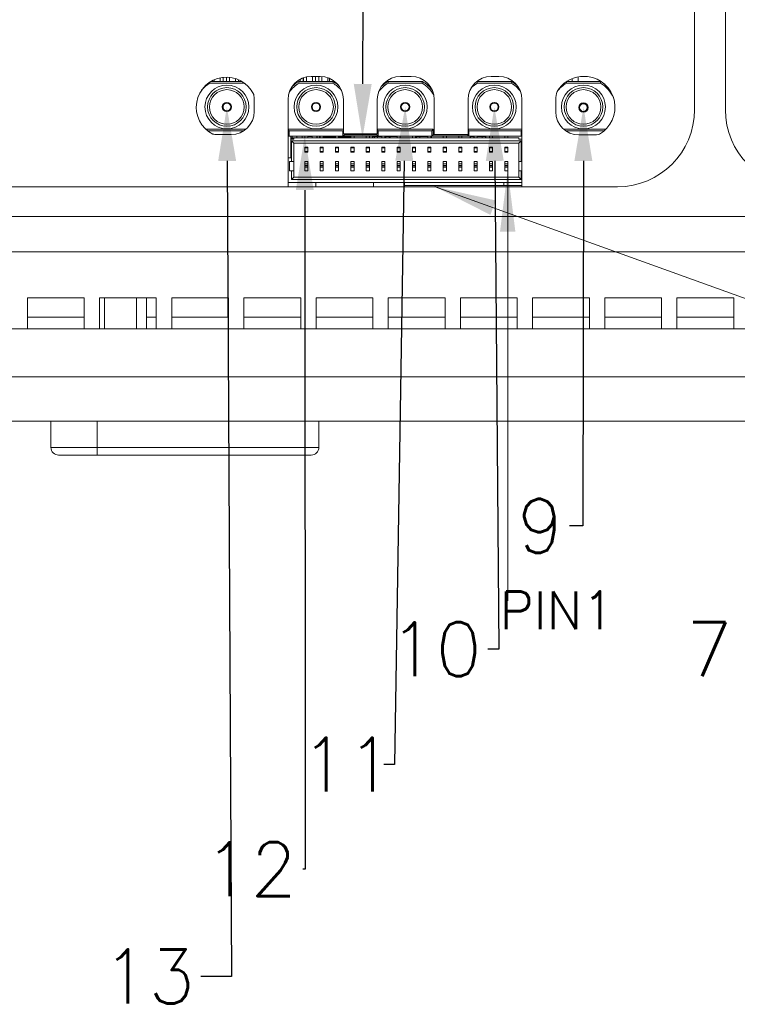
# Model space of a CAD drawing. Header units: millimetres. Extents: x 0 to 841, y 0 to 594.
# Tile 4 of 26: x 253 to 300, y 182 to 246. Entities that reach past the tile are written whole.
import ezdxf

# ---------------------------------------------------------------- set-up
doc = ezdxf.new("R2010")
doc.units = ezdxf.units.MM
doc.layers.get('0').update_dxf_attribs({"lineweight": 18})
for name, color, linetype, lineweight in [('Default', 7, 'Continuous', 18), ('EIO板-PX2_\ue85dX', 7, 'Continuous', 18), ('主壳R2R2R', 7, 'Continuous', 18), ('保护壳后0鍚_617', 7, 'Continuous', 18), ('尺寸线层', 3, 'Continuous', 18), ('支架鶹', 7, 'Continuous', 18), ('电池', 7, 'Continuous', 18), ('贴纸QP', 7, 'Continuous', 18), ('风道PX-2024-0', 7, 'Continuous', 18)]:
    doc.layers.add(name, color=color, linetype=linetype, lineweight=lineweight)
doc.styles.add('SEACAD_Arial', font='txt', dxfattribs={"width": 0.7})
doc.styles.get("Standard").update_dxf_attribs({"font": 'txt.shx'})
doc.dimstyles.new('国标', dxfattribs={"dimtxt": 3.5, "dimasz": 3.5, "dimexe": 1.75, "dimexo": 0, "dimgap": 0.875, "dimtad": 1, "dimdsep": 46, "dimtxsty": 'SEACAD_Arial', "dimblk": '_CAXARROW', "dimcen": 1.75, "dimdle": 7, "dimadec": 1, "dimazin": 0, "dimtfac": 0.5, "dimtdec": 3, "dimtmove": 0, "dimatfit": 3, "dimfxl": 1, "dimtolj": 1, "dimarcsym": 0})

# ---------------------------------------------------------------- blocks, each defined once
blk = doc.blocks.new('SE4')
at = {"layer": 'EIO板-PX2_\ue85dX', "color": 7, "linetype": 'Continuous'}
for p, q in [((265.852, 241.675), (265.852, 241.56)), ((266.242, 241.56), (266.242, 241.803)), ((266.442, 241.835), (266.442, 241.56)), ((266.447, 241.56), (266.447, 241.835)), ((266.647, 241.56), (266.647, 241.846)), ((266.652, 241.56), (266.652, 241.846)), ((266.852, 241.836), (266.852, 241.56)), ((267.242, 241.56), (267.242, 241.755)), ((267.442, 241.679), (267.442, 241.56)), ((267.447, 241.56), (267.447, 241.677)), ((271.442, 241.713), (271.442, 241.56)), ((271.447, 241.56), (271.447, 241.715)), ((271.647, 241.56), (271.647, 241.805)), ((271.652, 241.56), (271.652, 241.807)), ((271.852, 241.864), (271.852, 241.56)), ((272.242, 241.56), (272.242, 241.895)), ((272.442, 241.895), (272.442, 241.56)), ((272.447, 241.56), (272.447, 241.895)), ((272.647, 241.56), (272.647, 241.895)), ((272.652, 241.56), (272.652, 241.895)), ((272.852, 241.892), (272.852, 241.56)), ((273.242, 241.56), (273.242, 241.812)), ((273.357, 241.56), (273.357, 241.767)), ((289.103, 241.56), (289.103, 241.756)), ((289.503, 241.874), (289.503, 241.56)), ((267.777, 241.46), (265.586, 241.46)), ((265.633, 241.56), (267.67, 241.56)), ((265.647, 241.56), (265.647, 241.569)), ((265.652, 241.56), (265.652, 241.572)), ((267.647, 241.56), (267.647, 241.574)), ((267.652, 241.56), (267.652, 241.571)), ((271.242, 241.495), (271.242, 241.582)), ((271.349, 241.56), (273.594, 241.56)), ((273.567, 241.46), (271.376, 241.46)), ((277.139, 241.56), (279.384, 241.56)), ((279.357, 241.46), (277.166, 241.46)), ((282.93, 241.56), (285.175, 241.56)), ((285.148, 241.46), (282.957, 241.46)), ((288.738, 241.56), (290.965, 241.56)), ((290.938, 241.46), (288.747, 241.46)), ((265.315, 238.46), (267.907, 238.46)), ((270.66, 238.46), (274.25, 238.46)), ((276.45, 238.46), (280.086, 238.46)), ((280.086, 238.46), (279.986, 238.36)), ((280.086, 238.46), (280.086, 238.11)), ((282.346, 238.46), (285.84, 238.46)), ((288.56, 238.46), (291.296, 238.46)), ((267.769, 238.36), (265.43, 238.36)), ((270.66, 238.422), (270.722, 238.36)), ((270.722, 238.01), (270.66, 238.072)), ((270.722, 238.01), (270.66, 238.01)), ((270.722, 238.36), (270.722, 238.01)), ((274.222, 238.36), (270.722, 238.36)), ((270.722, 238.01), (270.839, 238.01)), ((270.839, 238.01), (274.222, 238.01)), ((270.839, 237.81), (270.839, 238.01)), ((270.839, 237.91), (270.915, 237.91)), ((270.915, 237.864), (270.839, 237.864)), ((271.039, 237.81), (270.839, 237.81)), ((270.839, 237.81), (270.839, 236.61)), ((270.915, 237.91), (270.915, 238.01)), ((271.039, 237.91), (270.915, 237.91)), ((270.915, 237.86), (270.915, 237.91)), ((270.915, 237.81), (270.915, 237.86)), ((271.039, 237.86), (270.915, 237.86)), ((271.039, 237.81), (271.039, 237.91)), ((285.639, 237.91), (271.039, 237.91)), ((271.215, 238.01), (271.215, 237.91)), ((271.565, 237.91), (271.565, 238.01)), ((271.739, 237.91), (271.739, 238.01)), ((271.939, 237.91), (271.939, 238.01)), ((272.215, 237.99), (271.939, 237.99)), ((272.215, 237.91), (272.215, 238.01)), ((272.515, 238.01), (272.515, 237.91)), ((272.535, 237.99), (272.515, 237.99)), ((272.535, 238.01), (272.535, 237.99)), ((272.555, 237.99), (272.535, 237.99)), ((272.535, 237.91), (272.535, 237.99)), ((272.555, 237.99), (272.555, 237.91)), ((272.689, 237.911), (272.689, 238.01)), ((272.689, 237.911), (272.739, 237.911)), ((272.739, 237.91), (272.739, 238.01)), ((272.939, 237.91), (272.939, 238.01)), ((273.254, 237.96), (272.939, 237.96)), ((273.242, 238), (273.245, 238)), ((273.244, 237.996), (273.242, 238)), ((273.242, 237.99), (273.245, 237.99)), ((273.245, 237.99), (273.242, 237.99)), ((273.245, 237.99), (273.244, 237.996)), ((273.245, 238), (273.245, 237.99)), ((273.254, 237.96), (273.245, 237.99)), ((273.259, 237.99), (273.739, 237.99)), ((273.739, 237.94), (273.259, 237.94)), ((273.336, 237.99), (273.336, 238.01)), ((273.434, 238.01), (273.434, 237.99)), ((273.671, 237.99), (273.671, 237.99)), ((273.739, 237.91), (273.739, 238.01)), ((273.939, 237.91), (273.939, 238.01)), ((273.939, 237.99), (274.412, 237.99)), ((274.412, 237.94), (273.939, 237.94)), ((274.25, 238.388), (274.222, 238.36)), ((274.222, 238.01), (274.222, 238.36)), ((274.222, 238.01), (274.322, 238.11)), ((276.512, 238.01), (274.222, 238.01)), ((274.322, 238.158), (274.322, 238.11)), ((274.322, 238.11), (276.412, 238.11)), ((274.335, 238.01), (274.335, 237.99)), ((274.417, 237.96), (274.426, 237.99)), ((274.739, 237.96), (274.417, 237.96)), ((274.426, 238), (274.426, 237.99)), ((274.426, 238), (274.429, 238)), ((274.427, 237.996), (274.426, 237.99)), ((274.429, 237.99), (274.426, 237.99)), ((274.429, 237.99), (274.426, 237.99)), ((274.427, 237.996), (274.429, 238)), ((274.739, 237.91), (274.739, 238.01)), ((274.939, 237.91), (274.939, 238.01)), ((275.739, 237.91), (275.739, 238.01)), ((275.939, 237.91), (275.939, 238.01)), ((276.125, 237.91), (276.131, 238.001)), ((276.131, 238.001), (276.141, 238)), ((276.141, 238), (276.135, 237.91)), ((276.142, 238.01), (276.141, 238)), ((276.24, 237.993), (276.141, 238)), ((276.142, 238.01), (276.244, 238.003)), ((276.259, 237.99), (276.239, 237.99)), ((276.239, 237.91), (276.239, 237.99)), ((276.259, 237.99), (276.259, 238.01)), ((276.259, 237.99), (276.259, 237.91)), ((276.463, 237.99), (276.259, 237.99)), ((276.412, 238.11), (276.412, 238.158)), ((276.512, 238.01), (276.412, 238.11)), ((276.45, 238.423), (276.512, 238.36)), ((276.458, 238.008), (276.46, 238.008)), ((276.459, 238.004), (276.458, 238.008)), ((276.458, 238), (276.46, 238)), ((276.46, 238), (276.458, 238)), ((276.46, 238), (276.459, 238.004)), ((276.46, 238.008), (276.46, 238)), ((276.463, 237.99), (276.46, 238)), ((276.463, 238), (276.739, 238)), ((276.739, 237.99), (276.463, 237.99)), ((276.489, 238), (276.489, 238.01)), ((276.512, 238.36), (276.512, 238.01)), ((279.986, 238.36), (276.512, 238.36)), ((276.512, 238.01), (279.986, 238.01)), ((276.739, 237.91), (276.739, 238.01)), ((276.939, 237.91), (276.939, 238.01)), ((276.939, 238), (277.016, 238)), ((277.016, 237.99), (276.939, 237.99)), ((276.989, 238.01), (276.989, 238)), ((277.016, 237.99), (277.019, 238)), ((277.219, 237.99), (277.016, 237.99)), ((277.019, 238.008), (277.019, 238)), ((277.019, 238.008), (277.02, 238.008)), ((277.02, 238.004), (277.019, 238)), ((277.02, 238), (277.019, 238)), ((277.02, 238), (277.019, 238)), ((277.02, 238.004), (277.02, 238.008)), ((277.219, 238.01), (277.219, 237.99)), ((277.219, 237.99), (277.239, 237.99)), ((277.219, 237.91), (277.219, 237.99)), ((277.239, 237.99), (277.239, 237.91)), ((277.257, 237.99), (277.277, 237.99)), ((277.257, 237.91), (277.257, 237.99)), ((277.277, 238.01), (277.277, 237.99)), ((277.737, 237.99), (277.277, 237.99)), ((277.277, 237.99), (277.277, 237.91)), ((277.737, 238.01), (277.737, 237.99)), ((277.739, 237.99), (277.737, 237.99)), ((277.737, 237.91), (277.737, 237.99)), ((277.739, 237.91), (277.739, 238.01)), ((277.939, 237.91), (277.939, 238.01)), ((278.739, 237.91), (278.739, 238.01)), ((278.939, 237.91), (278.939, 238.01)), ((278.953, 238.01), (278.953, 237.999)), ((278.958, 238), (278.975, 238.001)), ((278.958, 238), (278.959, 237.99)), ((278.972, 237.991), (278.959, 237.99)), ((278.992, 237.99), (278.972, 237.99)), ((278.972, 237.91), (278.972, 237.99)), ((278.992, 237.99), (278.992, 238.01)), ((278.992, 237.99), (278.992, 237.91)), ((279.195, 237.99), (278.992, 237.99)), ((279.191, 238.008), (279.192, 238.004)), ((279.191, 238.008), (279.193, 238.008)), ((279.193, 238), (279.191, 238)), ((279.193, 238), (279.191, 238)), ((279.193, 238), (279.192, 238.004)), ((279.193, 238), (279.193, 238.008)), ((279.193, 238), (279.195, 237.99)), ((279.195, 238), (279.739, 238)), ((279.739, 237.99), (279.195, 237.99)), ((279.222, 238), (279.222, 238.01)), ((279.413, 238.01), (279.413, 238)), ((279.722, 238.01), (279.722, 238)), ((279.739, 237.91), (279.739, 238.01)), ((279.939, 237.91), (279.939, 238.01)), ((279.952, 237.99), (279.939, 237.99)), ((279.952, 238.01), (279.952, 237.99)), ((279.952, 237.99), (279.972, 237.99)), ((279.952, 237.91), (279.952, 237.99)), ((279.972, 237.99), (279.972, 237.91)), ((279.986, 238.01), (279.986, 238.36)), ((279.986, 238.01), (280.086, 238.11)), ((282.406, 238.01), (279.986, 238.01)), ((280.086, 238.11), (282.306, 238.11)), ((280.739, 237.91), (280.739, 238.01)), ((280.939, 237.91), (280.939, 238.01)), ((281.739, 237.91), (281.739, 238.01)), ((281.939, 237.91), (281.939, 238.01)), ((282.306, 238.11), (282.306, 238.12)), ((282.406, 238.01), (282.306, 238.11)), ((282.346, 238.42), (282.406, 238.36)), ((282.406, 238.36), (282.406, 238.01)), ((285.805, 238.36), (282.406, 238.36)), ((282.406, 238.01), (285.805, 238.01)), ((282.513, 237.99), (282.493, 237.99)), ((282.493, 237.91), (282.493, 237.99)), ((282.513, 237.99), (282.513, 238.01)), ((282.513, 237.99), (282.513, 237.91)), ((282.717, 237.99), (282.513, 237.99)), ((282.712, 238.008), (282.713, 238.004)), ((282.712, 238.008), (282.714, 238.008)), ((282.714, 238), (282.712, 238)), ((282.714, 238), (282.712, 238)), ((282.714, 238), (282.713, 238.004)), ((282.714, 238), (282.714, 238.008)), ((282.714, 238), (282.717, 237.99)), ((282.717, 238), (282.739, 238)), ((282.739, 237.99), (282.717, 237.99)), ((282.739, 237.91), (282.739, 238.01)), ((282.939, 237.91), (282.939, 238.01)), ((282.939, 238), (283.27, 238)), ((283.27, 237.99), (282.939, 237.99)), ((283.243, 238.01), (283.243, 238)), ((283.273, 238), (283.27, 237.99)), ((283.473, 237.99), (283.27, 237.99)), ((283.273, 238), (283.273, 238.008)), ((283.273, 238.008), (283.274, 238.008)), ((283.274, 238.004), (283.273, 238)), ((283.273, 238), (283.274, 238)), ((283.274, 238), (283.273, 238)), ((283.274, 238.008), (283.274, 238.004)), ((283.473, 238.01), (283.473, 237.99)), ((283.473, 237.99), (283.493, 237.99)), ((283.473, 237.91), (283.473, 237.99)), ((283.493, 237.99), (283.493, 237.91)), ((283.739, 237.91), (283.739, 238.01)), ((283.939, 237.91), (283.939, 238.01)), ((284.739, 237.91), (284.739, 238.01)), ((284.939, 237.91), (284.939, 238.01)), ((285.639, 237.81), (285.639, 237.91)), ((285.639, 237.81), (285.839, 237.81)), ((285.805, 238.36), (285.84, 238.395)), ((285.805, 238.01), (285.805, 238.36)), ((285.805, 238.01), (285.84, 238.045)), ((285.84, 238.01), (285.805, 238.01)), ((285.839, 237.81), (285.839, 238.01)), ((285.839, 237.81), (285.839, 236.61)), ((291.188, 238.36), (288.69, 238.36)), ((270.889, 237.71), (271.039, 237.56)), ((270.889, 237.71), (285.789, 237.71)), ((270.889, 236.36), (270.889, 237.71)), ((285.639, 237.56), (271.039, 237.56)), ((271.039, 237.56), (271.039, 236.36)), ((271.739, 237.25), (271.739, 237.3)), ((271.739, 237.3), (271.939, 237.3)), ((271.739, 237.025), (271.739, 237.25)), ((271.739, 237.25), (271.939, 237.25)), ((271.939, 237.25), (271.939, 237.3)), ((271.939, 237.025), (271.939, 237.25)), ((272.739, 237.25), (272.739, 237.3)), ((272.739, 237.3), (272.939, 237.3)), ((272.739, 237.025), (272.739, 237.25)), ((272.739, 237.25), (272.939, 237.25)), ((272.939, 237.25), (272.939, 237.3)), ((272.939, 237.025), (272.939, 237.25)), ((273.739, 237.25), (273.739, 237.3)), ((273.739, 237.3), (273.939, 237.3)), ((273.739, 237.025), (273.739, 237.25)), ((273.739, 237.25), (273.939, 237.25)), ((273.939, 237.25), (273.939, 237.3)), ((273.939, 237.025), (273.939, 237.25)), ((274.739, 237.25), (274.739, 237.3)), ((274.739, 237.3), (274.939, 237.3)), ((274.739, 237.025), (274.739, 237.25)), ((274.739, 237.25), (274.939, 237.25)), ((274.939, 237.25), (274.939, 237.3)), ((274.939, 237.025), (274.939, 237.25)), ((275.739, 237.25), (275.739, 237.3)), ((275.739, 237.3), (275.939, 237.3)), ((275.739, 237.025), (275.739, 237.25)), ((275.739, 237.25), (275.939, 237.25)), ((275.939, 237.25), (275.939, 237.3)), ((275.939, 237.025), (275.939, 237.25)), ((276.739, 237.25), (276.739, 237.3)), ((276.739, 237.3), (276.939, 237.3)), ((276.739, 237.025), (276.739, 237.25)), ((276.739, 237.25), (276.939, 237.25)), ((276.939, 237.25), (276.939, 237.3)), ((276.939, 237.025), (276.939, 237.25)), ((277.739, 237.25), (277.739, 237.3)), ((277.739, 237.3), (277.939, 237.3)), ((277.739, 237.025), (277.739, 237.25)), ((277.739, 237.25), (277.939, 237.25)), ((277.939, 237.25), (277.939, 237.3)), ((277.939, 237.025), (277.939, 237.25)), ((278.739, 237.25), (278.739, 237.3)), ((278.739, 237.3), (278.939, 237.3)), ((278.739, 237.025), (278.739, 237.25)), ((278.739, 237.25), (278.939, 237.25)), ((278.939, 237.25), (278.939, 237.3)), ((278.939, 237.025), (278.939, 237.25)), ((279.739, 237.25), (279.739, 237.3)), ((279.739, 237.3), (279.939, 237.3)), ((279.739, 237.025), (279.739, 237.25)), ((279.739, 237.25), (279.939, 237.25)), ((279.939, 237.25), (279.939, 237.3)), ((279.939, 237.025), (279.939, 237.25)), ((280.739, 237.25), (280.739, 237.3)), ((280.739, 237.3), (280.939, 237.3)), ((280.739, 237.025), (280.739, 237.25)), ((280.739, 237.25), (280.939, 237.25)), ((280.939, 237.25), (280.939, 237.3)), ((280.939, 237.025), (280.939, 237.25)), ((281.739, 237.25), (281.739, 237.3)), ((281.739, 237.3), (281.939, 237.3)), ((281.739, 237.025), (281.739, 237.25)), ((281.739, 237.25), (281.939, 237.25)), ((281.939, 237.25), (281.939, 237.3)), ((281.939, 237.025), (281.939, 237.25)), ((282.739, 237.25), (282.739, 237.3)), ((282.739, 237.3), (282.939, 237.3)), ((282.739, 237.025), (282.739, 237.25)), ((282.739, 237.25), (282.939, 237.25)), ((282.939, 237.25), (282.939, 237.3)), ((282.939, 237.025), (282.939, 237.25)), ((283.739, 237.25), (283.739, 237.3)), ((283.739, 237.3), (283.939, 237.3)), ((283.739, 237.025), (283.739, 237.25)), ((283.739, 237.25), (283.939, 237.25)), ((283.939, 237.25), (283.939, 237.3)), ((283.939, 237.025), (283.939, 237.25)), ((284.739, 237.25), (284.739, 237.3)), ((284.739, 237.3), (284.939, 237.3)), ((284.739, 237.025), (284.739, 237.25)), ((284.739, 237.25), (284.939, 237.25)), ((284.939, 237.25), (284.939, 237.3)), ((284.939, 237.025), (284.939, 237.25)), ((285.789, 237.71), (285.639, 237.56)), ((285.639, 236.36), (285.639, 237.56)), ((285.789, 237.71), (285.789, 236.36)), ((270.839, 236.61), (270.66, 236.61)), ((271.739, 236.975), (271.739, 237.025)), ((271.739, 237.025), (271.939, 237.025)), ((271.739, 236.975), (271.939, 236.975)), ((271.939, 236.975), (271.939, 237.025)), ((272.739, 236.975), (272.739, 237.025)), ((272.739, 237.025), (272.939, 237.025)), ((272.739, 236.975), (272.939, 236.975)), ((272.939, 236.975), (272.939, 237.025)), ((273.739, 236.975), (273.739, 237.025)), ((273.739, 237.025), (273.939, 237.025)), ((273.739, 236.975), (273.939, 236.975)), ((273.939, 236.975), (273.939, 237.025)), ((274.739, 236.975), (274.739, 237.025)), ((274.739, 237.025), (274.939, 237.025)), ((274.739, 236.975), (274.939, 236.975)), ((274.939, 236.975), (274.939, 237.025)), ((275.739, 236.975), (275.739, 237.025)), ((275.739, 237.025), (275.939, 237.025)), ((275.739, 236.975), (275.939, 236.975)), ((275.939, 236.975), (275.939, 237.025)), ((276.739, 236.975), (276.739, 237.025)), ((276.739, 237.025), (276.939, 237.025)), ((276.739, 236.975), (276.939, 236.975)), ((276.939, 236.975), (276.939, 237.025)), ((277.739, 236.975), (277.739, 237.025)), ((277.739, 237.025), (277.939, 237.025)), ((277.739, 236.975), (277.939, 236.975)), ((277.939, 236.975), (277.939, 237.025)), ((278.739, 236.975), (278.739, 237.025)), ((278.739, 237.025), (278.939, 237.025)), ((278.739, 236.975), (278.939, 236.975)), ((278.939, 236.975), (278.939, 237.025)), ((279.739, 236.975), (279.739, 237.025)), ((279.739, 237.025), (279.939, 237.025)), ((279.739, 236.975), (279.939, 236.975)), ((279.939, 236.975), (279.939, 237.025)), ((280.739, 236.975), (280.739, 237.025)), ((280.739, 237.025), (280.939, 237.025)), ((280.739, 236.975), (280.939, 236.975)), ((280.939, 236.975), (280.939, 237.025)), ((281.739, 236.975), (281.739, 237.025)), ((281.739, 237.025), (281.939, 237.025)), ((281.739, 236.975), (281.939, 236.975)), ((281.939, 236.975), (281.939, 237.025)), ((282.739, 236.975), (282.739, 237.025)), ((282.739, 237.025), (282.939, 237.025)), ((282.739, 236.975), (282.939, 236.975)), ((282.939, 236.975), (282.939, 237.025)), ((283.739, 236.975), (283.739, 237.025)), ((283.739, 237.025), (283.939, 237.025)), ((283.739, 236.975), (283.939, 236.975)), ((283.939, 236.975), (283.939, 237.025)), ((284.739, 236.975), (284.739, 237.025)), ((284.739, 237.025), (284.939, 237.025)), ((284.739, 236.975), (284.939, 236.975)), ((284.939, 236.975), (284.939, 237.025)), ((285.839, 236.61), (285.84, 236.61)), ((270.739, 236.36), (270.889, 236.36)), ((270.739, 235.76), (270.739, 236.36)), ((271.039, 236.36), (270.889, 236.36)), ((271.039, 236.36), (271.039, 235.76)), ((271.739, 236.211), (271.739, 236.372)), ((271.739, 236.372), (271.939, 236.372)), ((271.739, 236.112), (271.739, 236.211)), ((271.739, 236.211), (271.939, 236.211)), ((271.739, 236.094), (271.739, 236.112)), ((271.739, 236.112), (271.939, 236.112)), ((271.739, 235.999), (271.739, 236.094)), ((271.739, 236.094), (271.939, 236.094)), ((271.739, 235.76), (271.739, 235.999)), ((271.739, 235.999), (271.939, 235.999)), ((271.939, 236.211), (271.939, 236.372)), ((271.939, 236.112), (271.939, 236.211)), ((271.939, 236.094), (271.939, 236.112)), ((271.939, 235.999), (271.939, 236.094)), ((271.939, 235.76), (271.939, 235.999)), ((272.739, 236.211), (272.739, 236.372)), ((272.739, 236.372), (272.939, 236.372)), ((272.739, 236.112), (272.739, 236.211)), ((272.739, 236.211), (272.939, 236.211)), ((272.739, 236.094), (272.739, 236.112)), ((272.739, 236.112), (272.939, 236.112)), ((272.739, 235.999), (272.739, 236.094)), ((272.739, 236.094), (272.939, 236.094)), ((272.739, 235.76), (272.739, 235.999)), ((272.739, 235.999), (272.939, 235.999)), ((272.939, 236.211), (272.939, 236.372)), ((272.939, 236.112), (272.939, 236.211)), ((272.939, 236.094), (272.939, 236.112)), ((272.939, 235.999), (272.939, 236.094)), ((272.939, 235.76), (272.939, 235.999)), ((273.739, 236.211), (273.739, 236.372)), ((273.739, 236.372), (273.939, 236.372)), ((273.739, 236.112), (273.739, 236.211)), ((273.739, 236.211), (273.939, 236.211)), ((273.739, 236.094), (273.739, 236.112)), ((273.739, 236.112), (273.939, 236.112)), ((273.739, 235.999), (273.739, 236.094)), ((273.739, 236.094), (273.939, 236.094)), ((273.739, 235.76), (273.739, 235.999)), ((273.739, 235.999), (273.939, 235.999)), ((273.939, 236.211), (273.939, 236.372)), ((273.939, 236.112), (273.939, 236.211)), ((273.939, 236.094), (273.939, 236.112)), ((273.939, 235.999), (273.939, 236.094)), ((273.939, 235.76), (273.939, 235.999)), ((274.739, 236.211), (274.739, 236.372)), ((274.739, 236.372), (274.939, 236.372)), ((274.739, 236.112), (274.739, 236.211)), ((274.739, 236.211), (274.939, 236.211)), ((274.739, 236.094), (274.739, 236.112)), ((274.739, 236.112), (274.939, 236.112)), ((274.739, 235.999), (274.739, 236.094)), ((274.739, 236.094), (274.939, 236.094)), ((274.739, 235.76), (274.739, 235.999)), ((274.739, 235.999), (274.939, 235.999)), ((274.939, 236.211), (274.939, 236.372)), ((274.939, 236.112), (274.939, 236.211)), ((274.939, 236.094), (274.939, 236.112)), ((274.939, 235.999), (274.939, 236.094)), ((274.939, 235.76), (274.939, 235.999)), ((275.739, 236.211), (275.739, 236.372)), ((275.739, 236.372), (275.939, 236.372)), ((275.739, 236.112), (275.739, 236.211)), ((275.739, 236.211), (275.939, 236.211)), ((275.739, 236.094), (275.739, 236.112)), ((275.739, 236.112), (275.939, 236.112)), ((275.739, 235.999), (275.739, 236.094)), ((275.739, 236.094), (275.939, 236.094)), ((275.739, 235.76), (275.739, 235.999)), ((275.739, 235.999), (275.939, 235.999)), ((275.939, 236.211), (275.939, 236.372)), ((275.939, 236.112), (275.939, 236.211)), ((275.939, 236.094), (275.939, 236.112)), ((275.939, 235.999), (275.939, 236.094)), ((275.939, 235.76), (275.939, 235.999)), ((276.739, 236.211), (276.739, 236.372)), ((276.739, 236.372), (276.939, 236.372)), ((276.739, 236.112), (276.739, 236.211)), ((276.739, 236.211), (276.939, 236.211)), ((276.739, 236.094), (276.739, 236.112)), ((276.739, 236.112), (276.939, 236.112)), ((276.739, 235.999), (276.739, 236.094)), ((276.739, 236.094), (276.939, 236.094)), ((276.739, 235.76), (276.739, 235.999)), ((276.739, 235.999), (276.939, 235.999)), ((276.939, 236.211), (276.939, 236.372)), ((276.939, 236.112), (276.939, 236.211)), ((276.939, 236.094), (276.939, 236.112)), ((276.939, 235.999), (276.939, 236.094)), ((276.939, 235.76), (276.939, 235.999)), ((277.739, 236.211), (277.739, 236.372)), ((277.739, 236.372), (277.939, 236.372)), ((277.739, 236.112), (277.739, 236.211)), ((277.739, 236.211), (277.939, 236.211)), ((277.739, 236.094), (277.739, 236.112)), ((277.739, 236.112), (277.939, 236.112)), ((277.739, 235.999), (277.739, 236.094)), ((277.739, 236.094), (277.939, 236.094)), ((277.739, 235.76), (277.739, 235.999)), ((277.739, 235.999), (277.939, 235.999)), ((277.939, 236.211), (277.939, 236.372)), ((277.939, 236.112), (277.939, 236.211)), ((277.939, 236.094), (277.939, 236.112)), ((277.939, 235.999), (277.939, 236.094)), ((277.939, 235.76), (277.939, 235.999)), ((278.739, 236.211), (278.739, 236.372)), ((278.739, 236.372), (278.939, 236.372)), ((278.739, 236.112), (278.739, 236.211)), ((278.739, 236.211), (278.939, 236.211)), ((278.739, 236.094), (278.739, 236.112)), ((278.739, 236.112), (278.939, 236.112)), ((278.739, 235.999), (278.739, 236.094)), ((278.739, 236.094), (278.939, 236.094)), ((278.739, 235.76), (278.739, 235.999)), ((278.739, 235.999), (278.939, 235.999)), ((278.939, 236.211), (278.939, 236.372)), ((278.939, 236.112), (278.939, 236.211)), ((278.939, 236.094), (278.939, 236.112)), ((278.939, 235.999), (278.939, 236.094)), ((278.939, 235.76), (278.939, 235.999)), ((279.739, 236.211), (279.739, 236.372)), ((279.739, 236.372), (279.939, 236.372)), ((279.739, 236.112), (279.739, 236.211)), ((279.739, 236.211), (279.939, 236.211)), ((279.739, 236.094), (279.739, 236.112)), ((279.739, 236.112), (279.939, 236.112)), ((279.739, 235.999), (279.739, 236.094)), ((279.739, 236.094), (279.939, 236.094)), ((279.739, 235.76), (279.739, 235.999)), ((279.739, 235.999), (279.939, 235.999)), ((279.939, 236.211), (279.939, 236.372)), ((279.939, 236.112), (279.939, 236.211)), ((279.939, 236.094), (279.939, 236.112)), ((279.939, 235.999), (279.939, 236.094)), ((279.939, 235.76), (279.939, 235.999)), ((280.739, 236.211), (280.739, 236.372)), ((280.739, 236.372), (280.939, 236.372)), ((280.739, 236.112), (280.739, 236.211)), ((280.739, 236.211), (280.939, 236.211)), ((280.739, 236.094), (280.739, 236.112)), ((280.739, 236.112), (280.939, 236.112)), ((280.739, 235.999), (280.739, 236.094)), ((280.739, 236.094), (280.939, 236.094)), ((280.739, 235.76), (280.739, 235.999)), ((280.739, 235.999), (280.939, 235.999)), ((280.939, 236.211), (280.939, 236.372)), ((280.939, 236.112), (280.939, 236.211)), ((280.939, 236.094), (280.939, 236.112)), ((280.939, 235.999), (280.939, 236.094)), ((280.939, 235.76), (280.939, 235.999)), ((281.739, 236.211), (281.739, 236.372)), ((281.739, 236.372), (281.939, 236.372)), ((281.739, 236.112), (281.739, 236.211)), ((281.739, 236.211), (281.939, 236.211)), ((281.739, 236.094), (281.739, 236.112)), ((281.739, 236.112), (281.939, 236.112)), ((281.739, 235.999), (281.739, 236.094)), ((281.739, 236.094), (281.939, 236.094)), ((281.739, 235.76), (281.739, 235.999)), ((281.739, 235.999), (281.939, 235.999)), ((281.939, 236.211), (281.939, 236.372)), ((281.939, 236.112), (281.939, 236.211)), ((281.939, 236.094), (281.939, 236.112)), ((281.939, 235.999), (281.939, 236.094)), ((281.939, 235.76), (281.939, 235.999)), ((282.739, 236.211), (282.739, 236.372)), ((282.739, 236.372), (282.939, 236.372)), ((282.739, 236.112), (282.739, 236.211)), ((282.739, 236.211), (282.939, 236.211)), ((282.739, 236.094), (282.739, 236.112)), ((282.739, 236.112), (282.939, 236.112)), ((282.739, 235.999), (282.739, 236.094)), ((282.739, 236.094), (282.939, 236.094)), ((282.739, 235.76), (282.739, 235.999)), ((282.739, 235.999), (282.939, 235.999)), ((282.939, 236.211), (282.939, 236.372)), ((282.939, 236.112), (282.939, 236.211)), ((282.939, 236.094), (282.939, 236.112)), ((282.939, 235.999), (282.939, 236.094)), ((282.939, 235.76), (282.939, 235.999)), ((283.739, 236.211), (283.739, 236.372)), ((283.739, 236.372), (283.939, 236.372)), ((283.739, 236.112), (283.739, 236.211)), ((283.739, 236.211), (283.939, 236.211)), ((283.739, 236.094), (283.739, 236.112)), ((283.739, 236.112), (283.939, 236.112)), ((283.739, 235.999), (283.739, 236.094)), ((283.739, 236.094), (283.939, 236.094)), ((283.739, 235.76), (283.739, 235.999)), ((283.739, 235.999), (283.939, 235.999)), ((283.939, 236.211), (283.939, 236.372)), ((283.939, 236.112), (283.939, 236.211)), ((283.939, 236.094), (283.939, 236.112)), ((283.939, 235.999), (283.939, 236.094)), ((283.939, 235.76), (283.939, 235.999)), ((284.739, 236.211), (284.739, 236.372)), ((284.739, 236.372), (284.939, 236.372)), ((284.739, 236.112), (284.739, 236.211)), ((284.739, 236.211), (284.939, 236.211)), ((284.739, 236.094), (284.739, 236.112)), ((284.739, 236.112), (284.939, 236.112)), ((284.739, 235.999), (284.739, 236.094)), ((284.739, 236.094), (284.939, 236.094)), ((284.739, 235.76), (284.739, 235.999)), ((284.739, 235.999), (284.939, 235.999)), ((284.939, 236.211), (284.939, 236.372)), ((284.939, 236.112), (284.939, 236.211)), ((284.939, 236.094), (284.939, 236.112)), ((284.939, 235.999), (284.939, 236.094)), ((284.939, 235.76), (284.939, 235.999)), ((285.789, 236.36), (285.639, 236.36)), ((285.639, 236.36), (285.639, 235.76)), ((285.84, 236.36), (285.789, 236.36)), ((270.889, 235.76), (270.739, 235.76)), ((270.889, 235.76), (271.039, 235.76)), ((270.889, 235.21), (270.889, 235.76)), ((271.039, 235.36), (270.889, 235.21)), ((271.039, 235.76), (271.039, 235.36)), ((271.039, 235.36), (285.639, 235.36)), ((271.739, 235.76), (271.939, 235.76)), ((272.739, 235.76), (272.939, 235.76)), ((273.739, 235.76), (273.939, 235.76)), ((274.739, 235.76), (274.939, 235.76)), ((275.739, 235.76), (275.939, 235.76)), ((276.739, 235.76), (276.939, 235.76)), ((277.739, 235.76), (277.939, 235.76)), ((278.739, 235.76), (278.939, 235.76)), ((279.739, 235.76), (279.939, 235.76)), ((280.739, 235.76), (280.939, 235.76)), ((281.739, 235.76), (281.939, 235.76)), ((282.739, 235.76), (282.939, 235.76)), ((283.739, 235.76), (283.939, 235.76)), ((284.739, 235.76), (284.939, 235.76)), ((285.639, 235.76), (285.789, 235.76)), ((285.639, 235.36), (285.639, 235.76)), ((285.639, 235.36), (285.789, 235.21)), ((285.789, 235.76), (285.789, 235.21)), ((285.789, 235.76), (285.84, 235.76)), ((270.659, 235.01), (285.84, 235.01)), ((285.789, 235.21), (270.889, 235.21))]:
    blk.add_line(p, q, dxfattribs=at)
for centre, radius in [((266.681, 239.91), 1.425), ((266.681, 239.91), 1.254), ((266.681, 239.91), 1.125), ((272.472, 239.91), 1.425), ((272.472, 239.91), 1.254), ((272.472, 239.91), 1.125), ((278.262, 239.91), 1.425), ((278.262, 239.91), 1.254), ((278.262, 239.91), 1.125), ((284.052, 239.91), 1.425), ((284.052, 239.91), 1.254), ((284.052, 239.91), 1.125), ((289.843, 239.91), 1.425), ((289.843, 239.91), 1.254), ((289.843, 239.91), 1.125), ((266.681, 239.91), 0.3), ((266.681, 239.912), 0.28), ((266.681, 239.912), 0.25), ((272.472, 239.91), 0.3), ((272.472, 239.912), 0.28), ((272.472, 239.912), 0.25), ((278.262, 239.91), 0.3), ((278.262, 239.912), 0.28), ((278.262, 239.912), 0.25), ((284.052, 239.91), 0.3), ((284.053, 239.912), 0.28), ((284.053, 239.912), 0.25), ((289.839, 239.873), 0.3), ((289.839, 239.874), 0.28), ((289.839, 239.874), 0.25)]:
    blk.add_circle(centre, radius, dxfattribs=at)
for centre, radius, start, end in [((266.681, 239.61), 2.15, 120.63115, 139.73109), ((281.832, 245.909), 16.844, 195.16935, 195.31358), ((251.53, 245.909), 16.844, 344.68642, 344.76388), ((266.681, 239.61), 2.15, 52.35178, 59.36885), ((272.472, 239.61), 2.15, 120.63115, 143.49569), ((272.472, 239.61), 2.25, 119.92643, 133.60158), ((287.622, 245.909), 16.844, 194.96121, 195.31358), ((257.321, 245.909), 16.844, 344.68642, 345.03879), ((272.472, 239.61), 2.15, 39.38539, 59.36885), ((272.472, 239.61), 2.25, 49.80798, 60.07357), ((278.262, 239.61), 2.15, 120.63115, 143.53865), ((278.262, 239.61), 2.25, 119.92643, 133.65231), ((293.413, 245.909), 16.844, 194.96121, 195.31358), ((263.111, 245.909), 16.844, 344.68642, 345.03879), ((278.262, 239.61), 2.15, 30.46276, 59.36885), ((278.262, 239.61), 2.25, 39.30115, 60.07357), ((284.052, 239.61), 2.15, 120.63115, 134.40282), ((284.052, 239.61), 2.25, 119.92643, 122.81025), ((299.203, 245.909), 16.844, 194.96121, 195.31358), ((268.902, 245.909), 16.844, 344.68642, 345.03879), ((284.052, 239.61), 2.15, 38.53538, 59.36885), ((284.052, 239.61), 2.25, 48.80063, 60.07357), ((289.843, 239.61), 2.15, 120.63115, 142.6956), ((304.993, 245.909), 16.844, 195.06342, 195.31358), ((274.692, 245.909), 16.844, 344.68642, 345.03879), ((289.843, 239.61), 2.15, 25.65837, 59.36885), ((289.843, 239.61), 2.25, 52.07484, 60.07357), ((272.535, 237.99), 0.02, 0, 90), ((273.323, 237.973), 0.082, 163.60582, 167.46834), ((271.1, 237.361), 2.236, 14.23135, 15.55786), ((273.434, 237.99), 0.02, 0, 90), ((273.433, 237.99), 0.0201, 30.02725, 44.97275), ((271.829, 238.01), 2.25, 359.49096, 0), ((276.571, 237.361), 2.236, 164.44214, 165.76865), ((274.349, 237.973), 0.082, 12.53166, 16.39418), ((276.141, 238), 0.01, 90, 176), ((276.259, 237.99), 0.02, 90, 180), ((276.5, 237.994), 0.0426, 166.15576, 171.82871), ((275.489, 237.76), 1, 8.12331, 13.29707), ((277.989, 237.76), 1, 166.70293, 171.37307), ((276.978, 237.994), 0.0426, 8.17129, 13.84424), ((277.219, 237.99), 0.02, 0, 90), ((277.277, 237.99), 0.02, 90, 180), ((277.277, 237.99), 0.02, 119.99996, 135.00004), ((277.737, 237.99), 0.02, 84.21987, 90), ((278.979, 237.701), 0.3, 94, 98.2782), ((278.953, 237.99), 0.02, 90, 135), ((278.953, 237.99), 0.02, 119.99996, 135.00004), ((278.979, 237.701), 0.29, 94, 98.01677), ((278.992, 237.99), 0.02, 90, 180), ((279.233, 237.994), 0.0426, 166.15576, 171.82871), ((278.222, 237.76), 1, 8.62693, 13.29707), ((279.413, 237.99), 0.02, 30, 90), ((279.413, 237.99), 0.0201, 30.02725, 44.97275), ((280.722, 237.76), 1, 169.48607, 171.37307), ((279.952, 237.99), 0.02, 0, 90), ((282.513, 237.99), 0.02, 90, 180), ((282.754, 237.994), 0.0426, 166.15576, 171.82871), ((281.743, 237.76), 1, 8.62693, 13.29707), ((284.243, 237.76), 1, 166.70293, 171.37307), ((283.232, 237.994), 0.0426, 8.17129, 13.84424), ((283.473, 237.99), 0.02, 0, 90)]:
    blk.add_arc(centre, radius, start, end, dxfattribs=at)
for points, knots in [([(273.245, 238), (273.246, 238.001), (273.246, 238.001), (273.246, 238.002), (273.247, 238.005), (273.249, 238.007), (273.251, 238.009), (273.252, 238.01), (273.253, 238.01), (273.254, 238.01)], [0, 0, 0, 0, 0.00124325, 0.00124325, 0.00124325, 0.00850272, 0.00850272, 0.00850272, 0.01380182, 0.01380182, 0.01380182, 0.01380182]), ([(273.25, 237.976), (273.251, 237.98), (273.252, 237.983), (273.254, 237.986), (273.255, 237.988), (273.257, 237.99), (273.258, 237.99), (273.259, 237.99), (273.259, 237.99), (273.259, 237.99)], [0, 0, 0, 0, 0.00808957, 0.00808957, 0.00808957, 0.01616848, 0.01616848, 0.01616848, 0.01848082, 0.01848082, 0.01848082, 0.01848082]), ([(274.412, 237.99), (274.413, 237.99), (274.415, 237.989), (274.417, 237.987), (274.418, 237.985), (274.419, 237.982), (274.421, 237.979), (274.421, 237.978), (274.421, 237.977), (274.422, 237.976)], [0, 0, 0, 0, 0.00821779, 0.00821779, 0.00821779, 0.01644231, 0.01644231, 0.01644231, 0.01845928, 0.01845928, 0.01845928, 0.01845928]), ([(274.426, 238), (274.426, 238.001), (274.425, 238.001), (274.425, 238.002), (274.424, 238.005), (274.422, 238.007), (274.421, 238.009), (274.42, 238.01), (274.418, 238.01), (274.417, 238.01)], [0, 0, 0, 0, 0.00124325, 0.00124325, 0.00124325, 0.00850272, 0.00850272, 0.00850272, 0.01380182, 0.01380182, 0.01380182, 0.01380182])]:
    blk.add_open_spline(points, degree=3, knots=knots, dxfattribs=at)
at = {"layer": '主壳R2R2R', "color": 7, "linetype": 'Continuous'}
for p, q in [((297.057, 248.51), (297.057, 239.731)), ((299.057, 239.731), (299.057, 248.51)), ((292.057, 234.731), (176.757, 234.731)), ((401.563, 232.81), (170.975, 232.81)), ((170.974, 230.51), (342.788, 230.51)), ((253.725, 225.51), (253.725, 227.51)), ((253.725, 227.51), (257.413, 227.51)), ((257.413, 227.51), (257.413, 225.51)), ((258.413, 227.51), (262.1, 227.51)), ((258.413, 225.51), (258.413, 227.51)), ((262.1, 227.51), (262.1, 225.51)), ((263.1, 225.51), (263.1, 227.51)), ((263.1, 227.51), (266.788, 227.51)), ((266.788, 227.51), (266.788, 225.51)), ((267.788, 225.51), (267.788, 227.51)), ((267.788, 227.51), (271.475, 227.51)), ((271.475, 227.51), (271.475, 225.51)), ((272.475, 225.51), (272.475, 227.51)), ((272.475, 227.51), (276.163, 227.51)), ((276.163, 227.51), (276.163, 225.51)), ((277.163, 225.51), (277.163, 227.51)), ((277.163, 227.51), (280.85, 227.51)), ((280.85, 227.51), (280.85, 225.51)), ((281.85, 225.51), (281.85, 227.51)), ((281.85, 227.51), (285.538, 227.51)), ((285.538, 227.51), (285.538, 225.51)), ((286.538, 225.51), (286.538, 227.51)), ((286.538, 227.51), (290.225, 227.51)), ((290.225, 227.51), (290.225, 225.51)), ((291.225, 225.51), (291.225, 227.51)), ((291.225, 227.51), (294.913, 227.51)), ((294.913, 227.51), (294.913, 225.51)), ((295.913, 225.51), (295.913, 227.51)), ((295.913, 227.51), (299.6, 227.51)), ((299.6, 227.51), (299.6, 225.51))]:
    blk.add_line(p, q, dxfattribs=at)
for centre, start, end in [((292.057, 239.731), 270, 0), ((304.057, 239.731), 180, 270)]:
    blk.add_arc(centre, 5, start, end, dxfattribs=at)
at = {"layer": '保护壳后0鍚_617', "color": 7, "linetype": 'Continuous'}
for p, q in [((258.736, 225.51), (258.736, 227.51)), ((260.812, 225.51), (260.812, 227.51)), ((261.468, 225.51), (261.468, 227.51)), ((376.601, 225.51), (195.937, 225.51)), ((376.601, 222.397), (195.937, 222.397)), ((245.36, 219.51), (371.601, 219.51))]:
    blk.add_line(p, q, dxfattribs=at)
at = {"layer": '支架鶹', "color": 7, "linetype": 'Continuous'}
for p, q in [((255.257, 219.51), (255.257, 217.81)), ((258.257, 219.51), (258.257, 217.81)), ((272.657, 219.51), (272.657, 217.81)), ((255.257, 217.81), (258.257, 217.81)), ((258.257, 217.81), (272.657, 217.81)), ((258.257, 217.31), (258.257, 217.81)), ((255.757, 217.31), (258.257, 217.31)), ((258.257, 217.31), (272.157, 217.31))]:
    blk.add_line(p, q, dxfattribs=at)
for centre, start, end in [((255.757, 217.81), 180, 270), ((272.157, 217.81), 270, 0)]:
    blk.add_arc(centre, 0.5, start, end, dxfattribs=at)
at = {"layer": '电池', "color": 7, "linetype": 'Continuous'}
for p, q in [((253.725, 226.274), (257.413, 226.274)), ((261.468, 226.274), (262.1, 226.274)), ((263.1, 226.274), (266.788, 226.274)), ((267.788, 226.274), (271.475, 226.274)), ((272.475, 226.274), (276.163, 226.274)), ((277.163, 226.274), (280.85, 226.274)), ((281.85, 226.274), (285.538, 226.274)), ((286.538, 226.274), (290.225, 226.274)), ((291.225, 226.274), (293.125, 226.274)), ((293.125, 226.274), (294.913, 226.274)), ((295.913, 226.274), (299.6, 226.274))]:
    blk.add_line(p, q, dxfattribs=at)
at = {"layer": '贴纸QP', "color": 7, "linetype": 'Continuous'}
for p, q in [((272.75, 241.895), (272.16, 241.895)), ((278.646, 241.895), (277.95, 241.895)), ((284.34, 241.895), (283.846, 241.895)), ((290.019, 241.895), (289.648, 241.895)), ((268.46, 240.395), (268.46, 239.623)), ((270.66, 240.395), (270.66, 234.731)), ((274.25, 240.395), (274.25, 238.158)), ((276.45, 238.158), (276.45, 240.395)), ((280.146, 240.395), (280.146, 238.12)), ((282.346, 238.12), (282.346, 240.395)), ((285.84, 234.731), (285.84, 240.395)), ((288.04, 239.596), (288.04, 240.395)), ((266.015, 238.123), (266.96, 238.123)), ((274.25, 238.158), (276.45, 238.158)), ((280.146, 238.12), (282.346, 238.12)), ((289.54, 238.096), (290.52, 238.096))]:
    blk.add_line(p, q, dxfattribs=at)
for centre, radius, start, end in [((266.652, 239.889), 1.957, 25.00926, 243.11565), ((272.16, 240.395), 1.5, 90, 180), ((272.75, 240.395), 1.5, 0, 90), ((277.95, 240.395), 1.5, 90, 180), ((278.646, 240.395), 1.5, 0, 90), ((283.846, 240.395), 1.5, 90, 180), ((284.34, 240.395), 1.5, 0, 90), ((289.871, 239.889), 2.018, 96.33471, 149.30207), ((290.019, 239.894), 2.001, 87.33078, 90), ((289.871, 239.889), 2.018, 299.84385, 83.12921), ((266.96, 240.395), 1.5, 0, 12.36312), ((289.54, 240.395), 1.5, 159.53988, 180), ((266.96, 239.623), 1.5, 270, 0), ((289.54, 239.596), 1.5, 180, 270), ((266.015, 239.623), 1.5, 260.4698, 270), ((290.52, 239.596), 1.5, 270, 283.67952)]:
    blk.add_arc(centre, radius, start, end, dxfattribs=at)
at = {"layer": '风道PX-2024-0', "color": 7, "linetype": 'Continuous'}
for p, q in [((272.464, 234.731), (272.464, 235.01)), ((276.208, 234.731), (276.208, 235.01)), ((278.208, 234.731), (278.208, 235.01)), ((280.208, 234.81), (278.208, 234.81)), ((280.208, 234.81), (285.84, 234.81)), ((280.208, 234.731), (280.208, 234.81)), ((284.678, 235.01), (284.678, 234.81))]:
    blk.add_line(p, q, dxfattribs=at)
blk = doc.blocks.new('*X26')
at = {"layer": 'Default', "linetype": 'Continuous'}
for points in [[(160.081, 275.82), (156.581, 275.237), (160.081, 274.654)], [(412.458, 275.82), (412.458, 274.654), (415.958, 275.237)]]:
    blk.add_hatch(color=7, dxfattribs=at).paths.add_polyline_path(points, flags=0)
at = {"layer": 'Default', "color": 7, "linetype": 'Continuous'}
for p, q in [((156.581, 252.06), (156.581, 276.987)), ((415.958, 241.485), (415.958, 276.987)), ((156.581, 275.237), (415.958, 275.237))]:
    blk.add_line(p, q, dxfattribs=at)
at = {"layer": 'Default', "color": 7, "linetype": 'Continuous', "insert": (278.737, 279.612), "char_height": 3.5, "width": 29.18445, "attachment_point": 1, "style": 'SEACAD_Arial'}
blk.add_mtext('{\\W1;259.38}', dxfattribs=at)
blk = doc.blocks.new('_CAXARROW')
blk.add_hatch(color=0).paths.add_polyline_path([(0, 0), (-1, 0.125), (-1, -0.125)], flags=0)
blk = doc.blocks.new('*X31')
blk.add_hatch(color=256).paths.add_polyline_path([(-142.692, 51.482), (-139.099, 49.655), (-138.759, 50.595)], flags=0)
blk.add_line((0, 0), (-142.692, 51.482))
blk = doc.blocks.new('*X32')
blk.add_hatch(color=256).paths.add_polyline_path([(0, 27.966), (-0.5, 23.966), (0.5, 23.966)], flags=0)
blk.add_line((0, 0), (0, 27.966))

msp = doc.modelspace()

# ---------------------------------------------------------------- hatches: boundary and pattern name
at = {"layer": 'Default', "linetype": 'Continuous'}
for points in [[(276.088, 241.408), (275.488, 237.91), (274.921, 241.413)], [(266.116, 236.407), (266.681, 239.91), (267.283, 236.413)], [(277.621, 236.42), (278.262, 239.91), (278.788, 236.401)], [(283.499, 236.405), (284.052, 239.91), (284.666, 236.415)], [(289.253, 236.411), (289.843, 239.91), (290.42, 236.409)], [(271.158, 234.51), (271.739, 238.01), (272.325, 234.511)]]:
    msp.add_hatch(color=7, dxfattribs=at).paths.add_polyline_path(points, flags=0)

# ---------------------------------------------------------------- linework, layer by layer
at = {"layer": 'Default', "color": 7, "linetype": 'ByBlock', "lineweight": -2}
for p, q in [((275.505, 241.41), (275.695, 281.999)), ((266.7, 236.41), (266.982, 183.466)), ((278.205, 236.411), (277.563, 197.219)), ((284.082, 236.41), (284.353, 204.705)), ((289.836, 236.41), (289.792, 212.713)), ((271.742, 234.51), (271.774, 190.43)), ((289.792, 212.713), (288.933, 212.713)), ((284.353, 204.705), (283.623, 204.705)), ((277.563, 197.219), (276.878, 197.219)), ((271.774, 190.43), (271.611, 190.43)), ((266.982, 183.466), (264.996, 183.466))]:
    msp.add_line(p, q, dxfattribs=at)

# ---------------------------------------------------------------- block references
for name, p in [('*X32', (284.919, 207.846)), ('*X31', (422.899, 183.249))]:
    msp.add_blockref(name, p)
at = {"layer": 'Default'}
msp.add_blockref('SE4', (0, 0), dxfattribs=at)

# ---------------------------------------------------------------- texts
at = {"layer": 'Default', "color": 7, "linetype": 'Continuous', "char_height": 3.5, "attachment_point": 1}
for s, insert, width in [('\\pxsm0.9;9\\P', (285.541, 214.463), 3.5), ('\\pxsm0.9;10\\P', (277.231, 206.455), 7), ('\\pxsm0.9;7\\P', (296.508, 206.455), 3.5), ('\\pxsm0.9;11\\P', (271.486, 198.969), 5.5), ('\\pxsm0.9;12\\P', (265.219, 192.18), 7), ('\\pxsm0.9;13\\P', (258.604, 185.216), 6.5)]:
    msp.add_mtext(s, dxfattribs=dict(at, insert=insert, width=width))
at = {"layer": '尺寸线层', "insert": (284.403, 208.465), "char_height": 2.45, "width": 7.32688, "attachment_point": 1}
msp.add_mtext('{\\C0;PIN1}', dxfattribs=at)

# ---------------------------------------------------------------- dimensions: what is measured, and where the dimension line sits
at = {"layer": 'Default', "color": 7, "linetype": 'Continuous'}
dim = msp.add_linear_dim(base=(415.958, 275.237), p1=(156.581, 252.06), p2=(415.958, 241.485), dimstyle='国标', override={"dimsah": 1}, dxfattribs=at)
dim.commit()
dim.dimension.update_dxf_attribs({"geometry": '*X26', "text_midpoint": (286.269, 275.237), "dimtype": 160})

doc.saveas('drawing.dxf')
